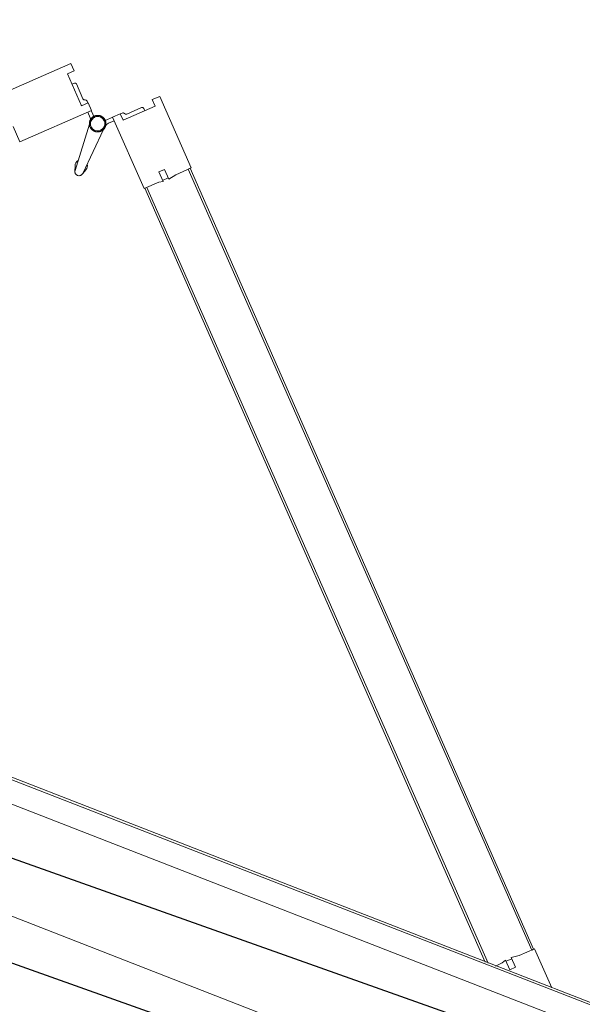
# Model space of a CAD drawing. Header units: millimetres. Extents: x 1512 to 2105, y 794 to 1149.
# Tile 231 of 256: x 1852.165 to 1852.712, y 885.172 to 886.129. Entities that reach past the tile are written whole.
import ezdxf

# ---------------------------------------------------------------- set-up
doc = ezdxf.new("R2010")
doc.units = ezdxf.units.MM
doc.layers.add('A-DOOR', color=31, linetype='Continuous', lineweight=9)
doc.layers.add('A-WALL', color=113, linetype='Continuous', lineweight=9)

# ---------------------------------------------------------------- blocks, each defined once
blk = doc.blocks.new('5-panel_Bi-fold_external_door_10806 - Type 1-V15-دوم')
at = {"layer": 'A-DOOR'}
for p, q in [((-1.62266, 0.74343), (-1.6764, 0.68969)), ((-1.61699, 0.73777), (-1.62266, 0.74343)), ((-1.62195, 0.73282), (-1.61699, 0.73777)), ((-1.53053, 0.74494), (-1.53619, 0.73928)), ((-1.53619, 0.73928), (-1.53124, 0.73433)), ((-1.47679, 0.6912), (-1.53053, 0.74494)), ((-1.59791, 0.70879), (-1.62195, 0.73282)), ((-1.53124, 0.73433), (-1.55527, 0.7103)), ((-1.54287, 0.72836), (-1.55398, 0.71725)), ((-1.53898, 0.72659), (-1.54075, 0.72836)), ((-1.53898, 0.72659), (-1.54075, 0.72836)), ((-1.53898, 0.72659), (-1.54075, 0.72836)), ((-1.61243, 0.72683), (-1.61419, 0.72507)), ((-1.61243, 0.72683), (-1.61419, 0.72507)), ((-1.61243, 0.72683), (-1.61419, 0.72507)), ((-1.5992, 0.71573), (-1.6103, 0.72683)), ((-1.59296, 0.71374), (-1.59791, 0.70879)), ((-1.59314, 0.71356), (-1.59456, 0.71499)), ((-1.5873, 0.70808), (-1.59296, 0.71374)), ((-1.56571, 0.70941), (-1.57126, 0.70386)), ((-1.56023, 0.71525), (-1.56589, 0.70959)), ((-1.56589, 0.70959), (-1.51215, 0.65585)), ((-1.55527, 0.7103), (-1.56023, 0.71525)), ((-1.55861, 0.71651), (-1.56005, 0.71507)), ((-1.64104, 0.65434), (-1.5873, 0.70808)), ((-1.59013, 0.70525), (-1.58585, 0.70096)), ((-1.58205, 0.70247), (-1.58748, 0.7079)), ((-1.57061, 0.70305), (-1.57081, 0.70331)), ((-1.57061, 0.70305), (-1.57081, 0.70331)), ((-1.57061, 0.70305), (-1.57081, 0.70331)), ((-1.57061, 0.70305), (-1.57081, 0.70331)), ((-1.57061, 0.70305), (-1.57081, 0.70331)), ((-1.57061, 0.70305), (-1.57081, 0.70331)), ((-1.57061, 0.70305), (-1.57081, 0.70331)), ((-1.57061, 0.70305), (-1.57081, 0.70331)), ((-1.57061, 0.70305), (-1.57081, 0.70331)), ((-1.56733, 0.70249), (-1.56306, 0.70676)), ((-1.58438, 0.69504), (-1.58108, 0.64801)), ((-1.57309, 0.64801), (-1.56979, 0.69504)), ((-1.48834, 0.67965), (-1.47679, 0.6912)), ((-1.47891, 0.68908), (-1.4775, 0.6905)), ((-1.4775, 0.6905), (-0.89117, 0.10416)), ((-1.50455, 0.67618), (-1.50031, 0.68043)), ((-1.50031, 0.68043), (-1.49295, 0.67307)), ((-1.49295, 0.67307), (-1.48834, 0.67965)), ((-1.47891, 0.68908), (-0.89258, 0.10275)), ((-1.49743, 0.66906), (-1.50455, 0.67618)), ((-1.49818, 0.66982), (-1.49394, 0.67406)), ((-1.65259, 0.66589), (-1.64104, 0.65434)), ((-1.51215, 0.65585), (-1.50099, 0.667)), ((-1.50099, 0.667), (-1.49743, 0.66906)), ((-1.58275, 0.6523), (-1.58086, 0.64696)), ((-1.58275, 0.6523), (-1.58108, 0.64801)), ((-1.58086, 0.64696), (-1.58275, 0.6523)), ((-1.57331, 0.64696), (-1.57142, 0.6523)), ((-1.57142, 0.6523), (-1.57331, 0.64696)), ((-1.57142, 0.6523), (-1.57309, 0.64801)), ((-1.51144, 0.65656), (-1.51003, 0.65797)), ((-1.51144, 0.65656), (-0.93035, 0.07546)), ((-1.51003, 0.65797), (-0.92752, 0.07546)), ((-1.58086, 0.64696), (-1.58096, 0.64743)), ((-1.57331, 0.64696), (-1.57321, 0.64743)), ((-0.89046, 0.10487), (-0.90201, 0.09332)), ((-0.89117, 0.10416), (-0.89258, 0.10275)), ((-0.86105, 0.07546), (-0.89046, 0.10487)), ((-0.90761, 0.08772), (-0.91185, 0.08348)), ((-0.90201, 0.09332), (-0.90859, 0.08871)), ((-0.90859, 0.08871), (-0.90124, 0.08136)), ((-0.91466, 0.08067), (-0.91987, 0.07546)), ((-0.9126, 0.08424), (-0.91466, 0.08067)), ((-0.90548, 0.07711), (-0.9126, 0.08424)), ((-0.90124, 0.08136), (-0.90548, 0.07711)), ((2.581, 0.0759), (-2.331, 0.0759)), ((2.581, 0.0737), (-2.331, 0.0737)), ((-2.331, 0.0516), (2.581, 0.0516)), ((-2.331, -0.05), (2.581, -0.05))]:
    blk.add_line(p, q, dxfattribs=at)
at = {"layer": 'A-DOOR', "flags": 128}
for points in [[(-1.57708, 0.70634), (-1.5774, 0.70634), (-1.57772, 0.70632), (-1.57804, 0.70629), (-1.57836, 0.70624), (-1.57867, 0.70618), (-1.57898, 0.70611), (-1.57929, 0.70603), (-1.5796, 0.70594), (-1.5799, 0.70583), (-1.5802, 0.70571), (-1.58049, 0.70558), (-1.58078, 0.70544), (-1.58106, 0.70529), (-1.58133, 0.70512), (-1.5816, 0.70495), (-1.58186, 0.70476), (-1.58211, 0.70456), (-1.58236, 0.70436), (-1.58259, 0.70414), (-1.58282, 0.70392), (-1.58304, 0.70368), (-1.58325, 0.70344), (-1.58345, 0.70319), (-1.58364, 0.70293), (-1.58381, 0.70266), (-1.58398, 0.70239), (-1.58414, 0.70211), (-1.58428, 0.70183), (-1.58442, 0.70154), (-1.58454, 0.70124), (-1.58465, 0.70094), (-1.58475, 0.70064), (-1.58483, 0.70033), (-1.58491, 0.70002), (-1.58497, 0.6997), (-1.58501, 0.69939), (-1.58505, 0.69907), (-1.58507, 0.69875), (-1.58508, 0.69843), (-1.58508, 0.69811), (-1.58506, 0.69779), (-1.58504, 0.69747), (-1.58499, 0.69715), (-1.58494, 0.69684), (-1.58487, 0.69652), (-1.58479, 0.69621), (-1.5847, 0.69591), (-1.5846, 0.69561), (-1.58448, 0.69531), (-1.58436, 0.69501), (-1.58422, 0.69473), (-1.58407, 0.69444), (-1.58391, 0.69417), (-1.58373, 0.6939), (-1.58355, 0.69363), (-1.58336, 0.69338), (-1.58315, 0.69313), (-1.58294, 0.69289), (-1.58272, 0.69266), (-1.58249, 0.69244), (-1.58225, 0.69223), (-1.582, 0.69203), (-1.58174, 0.69184), (-1.58148, 0.69166), (-1.58121, 0.69149), (-1.58093, 0.69133), (-1.58065, 0.69118), (-1.58036, 0.69104), (-1.58006, 0.69092), (-1.57976, 0.6908), (-1.57946, 0.6907), (-1.57915, 0.69061), (-1.57884, 0.69054), (-1.57853, 0.69047), (-1.57821, 0.69042), (-1.57789, 0.69038), (-1.57758, 0.69036), (-1.57726, 0.69034), (-1.57708, 0.69034)], [(-1.58454, 0.70124), (-1.58465, 0.70094), (-1.58475, 0.70064), (-1.58483, 0.70033), (-1.58491, 0.70002), (-1.58497, 0.6997), (-1.58501, 0.69939), (-1.58505, 0.69907), (-1.58507, 0.69875), (-1.58508, 0.69843), (-1.58508, 0.69811), (-1.58506, 0.69779), (-1.58504, 0.69747), (-1.58499, 0.69715), (-1.58494, 0.69684), (-1.58487, 0.69652), (-1.58479, 0.69621), (-1.5847, 0.69591), (-1.5846, 0.69561), (-1.58448, 0.69531)], [(-1.58454, 0.70124), (-1.58465, 0.70094), (-1.58475, 0.70064), (-1.58483, 0.70033), (-1.58491, 0.70002), (-1.58497, 0.6997), (-1.58501, 0.69939), (-1.58505, 0.69907), (-1.58507, 0.69875), (-1.58508, 0.69843), (-1.58508, 0.69811), (-1.58506, 0.69779), (-1.58504, 0.69747), (-1.58499, 0.69715), (-1.58494, 0.69684), (-1.58487, 0.69652), (-1.58479, 0.69621), (-1.5847, 0.69591), (-1.5846, 0.69561), (-1.58448, 0.69531)], [(-1.58454, 0.70124), (-1.58465, 0.70094), (-1.58475, 0.70064), (-1.58483, 0.70033), (-1.58491, 0.70002), (-1.58497, 0.6997), (-1.58501, 0.69939), (-1.58505, 0.69907), (-1.58507, 0.69875), (-1.58508, 0.69843), (-1.58508, 0.69811), (-1.58506, 0.69779), (-1.58504, 0.69747), (-1.58499, 0.69715), (-1.58494, 0.69684), (-1.58487, 0.69652), (-1.58479, 0.69621), (-1.5847, 0.69591), (-1.5846, 0.69561), (-1.58448, 0.69531)], [(-1.58454, 0.70124), (-1.58465, 0.70094), (-1.58475, 0.70064), (-1.58483, 0.70033), (-1.58491, 0.70002), (-1.58497, 0.6997), (-1.58501, 0.69939), (-1.58505, 0.69907), (-1.58507, 0.69875), (-1.58508, 0.69843), (-1.58508, 0.69811), (-1.58506, 0.69779), (-1.58504, 0.69747), (-1.58499, 0.69715), (-1.58494, 0.69684), (-1.58487, 0.69652), (-1.58479, 0.69621), (-1.5847, 0.69591), (-1.5846, 0.69561), (-1.58448, 0.69531)], [(-1.58454, 0.70124), (-1.58465, 0.70094), (-1.58475, 0.70064), (-1.58483, 0.70033), (-1.58491, 0.70002), (-1.58497, 0.6997), (-1.58501, 0.69939), (-1.58505, 0.69907), (-1.58507, 0.69875), (-1.58508, 0.69843), (-1.58508, 0.69811), (-1.58506, 0.69779), (-1.58504, 0.69747), (-1.58499, 0.69715), (-1.58494, 0.69684), (-1.58487, 0.69652), (-1.58479, 0.69621), (-1.5847, 0.69591), (-1.5846, 0.69561), (-1.58448, 0.69531)], [(-1.58454, 0.70124), (-1.58465, 0.70094), (-1.58475, 0.70064), (-1.58483, 0.70033), (-1.58491, 0.70002), (-1.58497, 0.6997), (-1.58501, 0.69939), (-1.58505, 0.69907), (-1.58507, 0.69875), (-1.58508, 0.69843), (-1.58508, 0.69811), (-1.58506, 0.69779), (-1.58504, 0.69747), (-1.58499, 0.69715), (-1.58494, 0.69684), (-1.58487, 0.69652), (-1.58479, 0.69621), (-1.5847, 0.69591), (-1.5846, 0.69561), (-1.58448, 0.69531), (-1.58436, 0.69501), (-1.58422, 0.69473), (-1.58407, 0.69444), (-1.58391, 0.69417), (-1.58373, 0.6939), (-1.58355, 0.69363), (-1.58336, 0.69338), (-1.58315, 0.69313), (-1.58294, 0.69289), (-1.58272, 0.69266), (-1.58249, 0.69244), (-1.58225, 0.69223), (-1.582, 0.69203), (-1.58174, 0.69184), (-1.58148, 0.69166), (-1.58121, 0.69149), (-1.58093, 0.69133), (-1.58065, 0.69118), (-1.58036, 0.69104)], [(-1.58454, 0.70124), (-1.58465, 0.70094), (-1.58475, 0.70064), (-1.58483, 0.70033), (-1.58491, 0.70002), (-1.58497, 0.6997), (-1.58501, 0.69939), (-1.58505, 0.69907), (-1.58507, 0.69875), (-1.58508, 0.69843), (-1.58508, 0.69811), (-1.58506, 0.69779), (-1.58504, 0.69747), (-1.58499, 0.69715), (-1.58494, 0.69684), (-1.58487, 0.69652), (-1.58479, 0.69621), (-1.5847, 0.69591), (-1.5846, 0.69561), (-1.58448, 0.69531), (-1.58436, 0.69501), (-1.58422, 0.69473), (-1.58407, 0.69444), (-1.58391, 0.69417), (-1.58373, 0.6939), (-1.58355, 0.69363), (-1.58336, 0.69338), (-1.58315, 0.69313), (-1.58294, 0.69289), (-1.58272, 0.69266), (-1.58249, 0.69244), (-1.58225, 0.69223), (-1.582, 0.69203), (-1.58174, 0.69184), (-1.58148, 0.69166), (-1.58121, 0.69149), (-1.58093, 0.69133), (-1.58065, 0.69118), (-1.58036, 0.69104)], [(-1.58454, 0.70124), (-1.58465, 0.70094), (-1.58475, 0.70064), (-1.58483, 0.70033), (-1.58491, 0.70002), (-1.58497, 0.6997), (-1.58501, 0.69939), (-1.58505, 0.69907), (-1.58507, 0.69875), (-1.58508, 0.69843), (-1.58508, 0.69811), (-1.58506, 0.69779), (-1.58504, 0.69747), (-1.58499, 0.69715), (-1.58494, 0.69684), (-1.58487, 0.69652), (-1.58479, 0.69621), (-1.5847, 0.69591), (-1.5846, 0.69561), (-1.58448, 0.69531), (-1.58436, 0.69501), (-1.58422, 0.69473), (-1.58407, 0.69444), (-1.58391, 0.69417), (-1.58373, 0.6939), (-1.58355, 0.69363), (-1.58336, 0.69338), (-1.58315, 0.69313), (-1.58294, 0.69289), (-1.58272, 0.69266), (-1.58249, 0.69244), (-1.58225, 0.69223), (-1.582, 0.69203), (-1.58174, 0.69184), (-1.58148, 0.69166), (-1.58121, 0.69149), (-1.58093, 0.69133), (-1.58065, 0.69118), (-1.58036, 0.69104)], [(-1.58454, 0.70124), (-1.58465, 0.70094), (-1.58475, 0.70064), (-1.58483, 0.70033), (-1.58491, 0.70002), (-1.58497, 0.6997), (-1.58501, 0.69939), (-1.58505, 0.69907), (-1.58507, 0.69875), (-1.58508, 0.69843), (-1.58508, 0.69811), (-1.58506, 0.69779), (-1.58504, 0.69747), (-1.58499, 0.69715), (-1.58494, 0.69684), (-1.58487, 0.69652), (-1.58479, 0.69621), (-1.5847, 0.69591), (-1.5846, 0.69561), (-1.58448, 0.69531), (-1.58436, 0.69501), (-1.58422, 0.69473), (-1.58407, 0.69444), (-1.58391, 0.69417), (-1.58373, 0.6939), (-1.58355, 0.69363), (-1.58336, 0.69338), (-1.58315, 0.69313), (-1.58294, 0.69289), (-1.58272, 0.69266), (-1.58249, 0.69244), (-1.58225, 0.69223), (-1.582, 0.69203), (-1.58174, 0.69184), (-1.58148, 0.69166), (-1.58121, 0.69149), (-1.58093, 0.69133), (-1.58065, 0.69118), (-1.58036, 0.69104)], [(-1.58454, 0.70124), (-1.58465, 0.70094), (-1.58475, 0.70064), (-1.58483, 0.70033), (-1.58491, 0.70002), (-1.58497, 0.6997), (-1.58501, 0.69939), (-1.58505, 0.69907), (-1.58507, 0.69875), (-1.58508, 0.69843), (-1.58508, 0.69811), (-1.58506, 0.69779), (-1.58504, 0.69747), (-1.58499, 0.69715), (-1.58494, 0.69684), (-1.58487, 0.69652), (-1.58479, 0.69621), (-1.5847, 0.69591), (-1.5846, 0.69561), (-1.58448, 0.69531)], [(-1.58454, 0.70124), (-1.58465, 0.70094), (-1.58475, 0.70064), (-1.58483, 0.70033), (-1.58491, 0.70002), (-1.58497, 0.6997), (-1.58501, 0.69939), (-1.58505, 0.69907), (-1.58507, 0.69875), (-1.58508, 0.69843), (-1.58508, 0.69811), (-1.58506, 0.69779), (-1.58504, 0.69747), (-1.58499, 0.69715), (-1.58494, 0.69684), (-1.58487, 0.69652), (-1.58479, 0.69621), (-1.5847, 0.69591), (-1.5846, 0.69561), (-1.58448, 0.69531)], [(-1.58454, 0.70124), (-1.58465, 0.70094), (-1.58475, 0.70064), (-1.58483, 0.70033), (-1.58491, 0.70002), (-1.58497, 0.6997), (-1.58501, 0.69939), (-1.58505, 0.69907), (-1.58507, 0.69875), (-1.58508, 0.69843), (-1.58508, 0.69811), (-1.58506, 0.69779), (-1.58504, 0.69747), (-1.58499, 0.69715), (-1.58494, 0.69684), (-1.58487, 0.69652), (-1.58479, 0.69621), (-1.5847, 0.69591), (-1.5846, 0.69561), (-1.58448, 0.69531)], [(-1.58454, 0.70124), (-1.58465, 0.70094), (-1.58475, 0.70064), (-1.58483, 0.70033), (-1.58491, 0.70002), (-1.58497, 0.6997), (-1.58501, 0.69939), (-1.58505, 0.69907), (-1.58507, 0.69875), (-1.58508, 0.69843), (-1.58508, 0.69811), (-1.58506, 0.69779), (-1.58504, 0.69747), (-1.58499, 0.69715), (-1.58494, 0.69684), (-1.58487, 0.69652), (-1.58479, 0.69621), (-1.5847, 0.69591), (-1.5846, 0.69561), (-1.58448, 0.69531)], [(-1.5774, 0.70634), (-1.57772, 0.70632), (-1.57804, 0.70629), (-1.57836, 0.70624), (-1.57867, 0.70618), (-1.57898, 0.70611), (-1.57929, 0.70603), (-1.5796, 0.70594), (-1.5799, 0.70583), (-1.5802, 0.70571), (-1.58049, 0.70558), (-1.58078, 0.70544), (-1.58106, 0.70529), (-1.58133, 0.70512), (-1.5816, 0.70495), (-1.58186, 0.70476), (-1.58211, 0.70456), (-1.58236, 0.70436), (-1.58259, 0.70414), (-1.58282, 0.70392), (-1.58304, 0.70368)], [(-1.5774, 0.70634), (-1.57772, 0.70632), (-1.57804, 0.70629), (-1.57836, 0.70624), (-1.57867, 0.70618), (-1.57898, 0.70611), (-1.57929, 0.70603), (-1.5796, 0.70594), (-1.5799, 0.70583), (-1.5802, 0.70571), (-1.58049, 0.70558), (-1.58078, 0.70544), (-1.58106, 0.70529), (-1.58133, 0.70512), (-1.5816, 0.70495), (-1.58186, 0.70476), (-1.58211, 0.70456), (-1.58236, 0.70436), (-1.58259, 0.70414), (-1.58282, 0.70392), (-1.58304, 0.70368)], [(-1.5774, 0.70634), (-1.57772, 0.70632), (-1.57804, 0.70629), (-1.57836, 0.70624), (-1.57867, 0.70618), (-1.57898, 0.70611), (-1.57929, 0.70603), (-1.5796, 0.70594), (-1.5799, 0.70583), (-1.5802, 0.70571), (-1.58049, 0.70558), (-1.58078, 0.70544), (-1.58106, 0.70529), (-1.58133, 0.70512), (-1.5816, 0.70495), (-1.58186, 0.70476), (-1.58211, 0.70456), (-1.58236, 0.70436), (-1.58259, 0.70414), (-1.58282, 0.70392), (-1.58304, 0.70368)], [(-1.5774, 0.70634), (-1.57772, 0.70632), (-1.57804, 0.70629), (-1.57836, 0.70624), (-1.57867, 0.70618), (-1.57898, 0.70611), (-1.57929, 0.70603), (-1.5796, 0.70594), (-1.5799, 0.70583), (-1.5802, 0.70571), (-1.58049, 0.70558), (-1.58078, 0.70544), (-1.58106, 0.70529), (-1.58133, 0.70512), (-1.5816, 0.70495), (-1.58186, 0.70476), (-1.58211, 0.70456), (-1.58236, 0.70436), (-1.58259, 0.70414), (-1.58282, 0.70392), (-1.58304, 0.70368)], [(-1.5774, 0.70634), (-1.57772, 0.70632), (-1.57804, 0.70629), (-1.57836, 0.70624), (-1.57867, 0.70618), (-1.57898, 0.70611), (-1.57929, 0.70603), (-1.5796, 0.70594), (-1.5799, 0.70583), (-1.5802, 0.70571), (-1.58049, 0.70558), (-1.58078, 0.70544), (-1.58106, 0.70529), (-1.58133, 0.70512), (-1.5816, 0.70495), (-1.58186, 0.70476), (-1.58211, 0.70456), (-1.58236, 0.70436), (-1.58259, 0.70414), (-1.58282, 0.70392), (-1.58304, 0.70368)], [(-1.57708, 0.70634), (-1.5774, 0.70634), (-1.57772, 0.70632), (-1.57804, 0.70629), (-1.57836, 0.70624), (-1.57867, 0.70618), (-1.57898, 0.70611), (-1.57929, 0.70603), (-1.5796, 0.70594), (-1.5799, 0.70583), (-1.5802, 0.70571), (-1.58049, 0.70558), (-1.58078, 0.70544), (-1.58106, 0.70529), (-1.58133, 0.70512), (-1.5816, 0.70495), (-1.58186, 0.70476), (-1.58211, 0.70456), (-1.58236, 0.70436), (-1.58259, 0.70414), (-1.58282, 0.70392), (-1.58304, 0.70368)], [(-1.57708, 0.70634), (-1.5774, 0.70634), (-1.57772, 0.70632), (-1.57804, 0.70629), (-1.57836, 0.70624), (-1.57867, 0.70618), (-1.57898, 0.70611), (-1.57929, 0.70603), (-1.5796, 0.70594), (-1.5799, 0.70583), (-1.5802, 0.70571), (-1.58049, 0.70558), (-1.58078, 0.70544), (-1.58106, 0.70529), (-1.58133, 0.70512), (-1.5816, 0.70495), (-1.58186, 0.70476), (-1.58211, 0.70456), (-1.58236, 0.70436), (-1.58259, 0.70414), (-1.58282, 0.70392), (-1.58304, 0.70368)], [(-1.57708, 0.70634), (-1.5774, 0.70634), (-1.57772, 0.70632), (-1.57804, 0.70629), (-1.57836, 0.70624), (-1.57867, 0.70618), (-1.57898, 0.70611), (-1.57929, 0.70603), (-1.5796, 0.70594), (-1.5799, 0.70583), (-1.5802, 0.70571), (-1.58049, 0.70558), (-1.58078, 0.70544), (-1.58106, 0.70529), (-1.58133, 0.70512), (-1.5816, 0.70495), (-1.58186, 0.70476), (-1.58211, 0.70456), (-1.58236, 0.70436), (-1.58259, 0.70414), (-1.58282, 0.70392), (-1.58304, 0.70368)], [(-1.57708, 0.70634), (-1.5774, 0.70634), (-1.57772, 0.70632), (-1.57804, 0.70629), (-1.57836, 0.70624), (-1.57867, 0.70618), (-1.57898, 0.70611), (-1.57929, 0.70603), (-1.5796, 0.70594), (-1.5799, 0.70583), (-1.5802, 0.70571), (-1.58049, 0.70558), (-1.58078, 0.70544), (-1.58106, 0.70529), (-1.58133, 0.70512), (-1.5816, 0.70495), (-1.58186, 0.70476), (-1.58211, 0.70456), (-1.58236, 0.70436), (-1.58259, 0.70414), (-1.58282, 0.70392), (-1.58304, 0.70368)], [(-1.5774, 0.70634), (-1.57772, 0.70632), (-1.57804, 0.70629), (-1.57836, 0.70624), (-1.57867, 0.70618), (-1.57898, 0.70611), (-1.57929, 0.70603), (-1.5796, 0.70594), (-1.5799, 0.70583), (-1.5802, 0.70571), (-1.58049, 0.70558), (-1.58078, 0.70544), (-1.58106, 0.70529), (-1.58133, 0.70512), (-1.5816, 0.70495), (-1.58186, 0.70476), (-1.58211, 0.70456), (-1.58236, 0.70436), (-1.58259, 0.70414), (-1.58282, 0.70392), (-1.58304, 0.70368)], [(-1.5774, 0.70634), (-1.57772, 0.70632), (-1.57804, 0.70629), (-1.57836, 0.70624), (-1.57867, 0.70618), (-1.57898, 0.70611), (-1.57929, 0.70603), (-1.5796, 0.70594), (-1.5799, 0.70583), (-1.5802, 0.70571), (-1.58049, 0.70558), (-1.58078, 0.70544), (-1.58106, 0.70529), (-1.58133, 0.70512), (-1.5816, 0.70495), (-1.58186, 0.70476), (-1.58211, 0.70456), (-1.58236, 0.70436), (-1.58259, 0.70414), (-1.58282, 0.70392), (-1.58304, 0.70368)], [(-1.5774, 0.70634), (-1.57772, 0.70632), (-1.57804, 0.70629), (-1.57836, 0.70624), (-1.57867, 0.70618), (-1.57898, 0.70611), (-1.57929, 0.70603), (-1.5796, 0.70594), (-1.5799, 0.70583), (-1.5802, 0.70571), (-1.58049, 0.70558), (-1.58078, 0.70544), (-1.58106, 0.70529), (-1.58133, 0.70512), (-1.5816, 0.70495), (-1.58186, 0.70476), (-1.58211, 0.70456), (-1.58236, 0.70436), (-1.58259, 0.70414), (-1.58282, 0.70392), (-1.58304, 0.70368)], [(-1.5774, 0.70634), (-1.57772, 0.70632), (-1.57804, 0.70629), (-1.57836, 0.70624), (-1.57867, 0.70618), (-1.57898, 0.70611), (-1.57929, 0.70603), (-1.5796, 0.70594), (-1.5799, 0.70583), (-1.5802, 0.70571), (-1.58049, 0.70558), (-1.58078, 0.70544), (-1.58106, 0.70529), (-1.58133, 0.70512), (-1.5816, 0.70495), (-1.58186, 0.70476), (-1.58211, 0.70456), (-1.58236, 0.70436), (-1.58259, 0.70414), (-1.58282, 0.70392), (-1.58304, 0.70368)], [(-1.57122, 0.70379), (-1.57145, 0.70402), (-1.57168, 0.70424), (-1.57192, 0.70445), (-1.57217, 0.70465), (-1.57242, 0.70485), (-1.57269, 0.70503), (-1.57296, 0.7052), (-1.57324, 0.70536), (-1.57352, 0.70551), (-1.57381, 0.70564), (-1.5741, 0.70577), (-1.5744, 0.70588), (-1.57471, 0.70598), (-1.57501, 0.70607), (-1.57532, 0.70615), (-1.57564, 0.70621), (-1.57595, 0.70626), (-1.57627, 0.7063), (-1.57659, 0.70633), (-1.57691, 0.70634), (-1.57708, 0.70634)], [(-1.57708, 0.69034), (-1.57676, 0.69035), (-1.57644, 0.69037), (-1.57613, 0.6904), (-1.57581, 0.69044), (-1.57549, 0.6905), (-1.57518, 0.69057), (-1.57487, 0.69065), (-1.57457, 0.69075), (-1.57426, 0.69086), (-1.57397, 0.69097), (-1.57368, 0.6911), (-1.57339, 0.69125), (-1.57311, 0.6914), (-1.57283, 0.69156), (-1.57257, 0.69174), (-1.57231, 0.69193), (-1.57205, 0.69212), (-1.57181, 0.69233), (-1.57157, 0.69254), (-1.57134, 0.69277), (-1.57113, 0.693), (-1.57092, 0.69325), (-1.57072, 0.6935), (-1.57053, 0.69375), (-1.57035, 0.69402), (-1.57018, 0.69429), (-1.57003, 0.69457), (-1.56988, 0.69486), (-1.56975, 0.69515), (-1.56963, 0.69544), (-1.56952, 0.69574), (-1.56942, 0.69605), (-1.56933, 0.69636), (-1.56926, 0.69667), (-1.5692, 0.69698), (-1.56915, 0.6973), (-1.56912, 0.69762), (-1.56909, 0.69794), (-1.56908, 0.69826), (-1.56909, 0.69858), (-1.5691, 0.6989), (-1.56913, 0.69921), (-1.56917, 0.69953), (-1.56923, 0.69985), (-1.56929, 0.70016), (-1.56937, 0.70047), (-1.56946, 0.70078), (-1.56957, 0.70108), (-1.56968, 0.70138), (-1.56981, 0.70167), (-1.56995, 0.70196), (-1.5701, 0.70224), (-1.57026, 0.70252), (-1.57043, 0.70279), (-1.57061, 0.70305), (-1.57081, 0.70331), (-1.57101, 0.70355), (-1.57122, 0.70379), (-1.57145, 0.70402), (-1.57168, 0.70424), (-1.57192, 0.70445), (-1.57217, 0.70465), (-1.57242, 0.70485), (-1.57269, 0.70503), (-1.57296, 0.7052), (-1.57324, 0.70536), (-1.57352, 0.70551), (-1.57381, 0.70564), (-1.5741, 0.70577), (-1.5744, 0.70588), (-1.57471, 0.70598), (-1.57501, 0.70607), (-1.57532, 0.70615), (-1.57564, 0.70621), (-1.57595, 0.70626), (-1.57627, 0.7063), (-1.57659, 0.70633), (-1.57691, 0.70634), (-1.57708, 0.70634)], [(-1.57122, 0.70379), (-1.57145, 0.70402), (-1.57168, 0.70424), (-1.57192, 0.70445), (-1.57217, 0.70465), (-1.57242, 0.70485), (-1.57269, 0.70503), (-1.57296, 0.7052), (-1.57324, 0.70536), (-1.57352, 0.70551), (-1.57381, 0.70564), (-1.5741, 0.70577), (-1.5744, 0.70588), (-1.57471, 0.70598), (-1.57501, 0.70607), (-1.57532, 0.70615), (-1.57564, 0.70621), (-1.57595, 0.70626), (-1.57627, 0.7063), (-1.57659, 0.70633), (-1.57691, 0.70634), (-1.57708, 0.70634)], [(-1.57122, 0.70379), (-1.57145, 0.70402), (-1.57168, 0.70424), (-1.57192, 0.70445), (-1.57217, 0.70465), (-1.57242, 0.70485), (-1.57269, 0.70503), (-1.57296, 0.7052), (-1.57324, 0.70536), (-1.57352, 0.70551), (-1.57381, 0.70564), (-1.5741, 0.70577), (-1.5744, 0.70588), (-1.57471, 0.70598), (-1.57501, 0.70607), (-1.57532, 0.70615), (-1.57564, 0.70621), (-1.57595, 0.70626), (-1.57627, 0.7063), (-1.57659, 0.70633), (-1.57691, 0.70634), (-1.57708, 0.70634)], [(-1.57122, 0.70379), (-1.57145, 0.70402), (-1.57168, 0.70424), (-1.57192, 0.70445), (-1.57217, 0.70465), (-1.57242, 0.70485), (-1.57269, 0.70503), (-1.57296, 0.7052), (-1.57324, 0.70536), (-1.57352, 0.70551), (-1.57381, 0.70564), (-1.5741, 0.70577), (-1.5744, 0.70588), (-1.57471, 0.70598), (-1.57501, 0.70607), (-1.57532, 0.70615), (-1.57564, 0.70621), (-1.57595, 0.70626), (-1.57627, 0.7063), (-1.57659, 0.70633), (-1.57691, 0.70634), (-1.57708, 0.70634)], [(-1.57708, 0.69034), (-1.57676, 0.69035), (-1.57644, 0.69037), (-1.57613, 0.6904), (-1.57581, 0.69044), (-1.57549, 0.6905), (-1.57518, 0.69057), (-1.57487, 0.69065), (-1.57457, 0.69075), (-1.57426, 0.69086), (-1.57397, 0.69097), (-1.57368, 0.6911), (-1.57339, 0.69125), (-1.57311, 0.6914), (-1.57283, 0.69156), (-1.57257, 0.69174), (-1.57231, 0.69193), (-1.57205, 0.69212), (-1.57181, 0.69233), (-1.57157, 0.69254), (-1.57134, 0.69277), (-1.57113, 0.693), (-1.57092, 0.69325), (-1.57072, 0.6935), (-1.57053, 0.69375), (-1.57035, 0.69402), (-1.57018, 0.69429), (-1.57003, 0.69457), (-1.56988, 0.69486), (-1.56975, 0.69515), (-1.56963, 0.69544), (-1.56952, 0.69574), (-1.56942, 0.69605), (-1.56933, 0.69636), (-1.56926, 0.69667), (-1.5692, 0.69698), (-1.56915, 0.6973), (-1.56912, 0.69762), (-1.56909, 0.69794), (-1.56908, 0.69826), (-1.56909, 0.69858), (-1.5691, 0.6989), (-1.56913, 0.69921), (-1.56917, 0.69953), (-1.56923, 0.69985), (-1.56929, 0.70016), (-1.56937, 0.70047), (-1.56946, 0.70078), (-1.56957, 0.70108), (-1.56968, 0.70138), (-1.56981, 0.70167), (-1.56995, 0.70196), (-1.5701, 0.70224), (-1.57026, 0.70252), (-1.57043, 0.70279), (-1.57061, 0.70305), (-1.57081, 0.70331)], [(-1.57708, 0.69034), (-1.57676, 0.69035), (-1.57644, 0.69037), (-1.57613, 0.6904), (-1.57581, 0.69044), (-1.57549, 0.6905), (-1.57518, 0.69057), (-1.57487, 0.69065), (-1.57457, 0.69075), (-1.57426, 0.69086), (-1.57397, 0.69097), (-1.57368, 0.6911), (-1.57339, 0.69125), (-1.57311, 0.6914), (-1.57283, 0.69156), (-1.57257, 0.69174), (-1.57231, 0.69193), (-1.57205, 0.69212), (-1.57181, 0.69233), (-1.57157, 0.69254), (-1.57134, 0.69277), (-1.57113, 0.693), (-1.57092, 0.69325), (-1.57072, 0.6935), (-1.57053, 0.69375), (-1.57035, 0.69402), (-1.57018, 0.69429), (-1.57003, 0.69457), (-1.56988, 0.69486), (-1.56975, 0.69515), (-1.56963, 0.69544), (-1.56952, 0.69574), (-1.56942, 0.69605), (-1.56933, 0.69636), (-1.56926, 0.69667), (-1.5692, 0.69698), (-1.56915, 0.6973), (-1.56912, 0.69762), (-1.56909, 0.69794), (-1.56908, 0.69826), (-1.56909, 0.69858), (-1.5691, 0.6989), (-1.56913, 0.69921), (-1.56917, 0.69953), (-1.56923, 0.69985), (-1.56929, 0.70016), (-1.56937, 0.70047), (-1.56946, 0.70078), (-1.56957, 0.70108), (-1.56968, 0.70138), (-1.56981, 0.70167), (-1.56995, 0.70196), (-1.5701, 0.70224), (-1.57026, 0.70252), (-1.57043, 0.70279), (-1.57061, 0.70305), (-1.57081, 0.70331)], [(-1.57708, 0.69034), (-1.57676, 0.69035), (-1.57644, 0.69037), (-1.57613, 0.6904), (-1.57581, 0.69044), (-1.57549, 0.6905), (-1.57518, 0.69057), (-1.57487, 0.69065), (-1.57457, 0.69075), (-1.57426, 0.69086), (-1.57397, 0.69097), (-1.57368, 0.6911), (-1.57339, 0.69125), (-1.57311, 0.6914), (-1.57283, 0.69156), (-1.57257, 0.69174), (-1.57231, 0.69193), (-1.57205, 0.69212), (-1.57181, 0.69233), (-1.57157, 0.69254), (-1.57134, 0.69277), (-1.57113, 0.693), (-1.57092, 0.69325), (-1.57072, 0.6935), (-1.57053, 0.69375), (-1.57035, 0.69402), (-1.57018, 0.69429), (-1.57003, 0.69457), (-1.56988, 0.69486), (-1.56975, 0.69515), (-1.56963, 0.69544), (-1.56952, 0.69574), (-1.56942, 0.69605), (-1.56933, 0.69636), (-1.56926, 0.69667), (-1.5692, 0.69698), (-1.56915, 0.6973), (-1.56912, 0.69762), (-1.56909, 0.69794), (-1.56908, 0.69826), (-1.56909, 0.69858), (-1.5691, 0.6989), (-1.56913, 0.69921), (-1.56917, 0.69953), (-1.56923, 0.69985), (-1.56929, 0.70016), (-1.56937, 0.70047), (-1.56946, 0.70078), (-1.56957, 0.70108), (-1.56968, 0.70138), (-1.56981, 0.70167), (-1.56995, 0.70196), (-1.5701, 0.70224), (-1.57026, 0.70252), (-1.57043, 0.70279), (-1.57061, 0.70305), (-1.57081, 0.70331)], [(-1.57708, 0.69034), (-1.57676, 0.69035), (-1.57644, 0.69037), (-1.57613, 0.6904), (-1.57581, 0.69044), (-1.57549, 0.6905), (-1.57518, 0.69057), (-1.57487, 0.69065), (-1.57457, 0.69075), (-1.57426, 0.69086), (-1.57397, 0.69097), (-1.57368, 0.6911), (-1.57339, 0.69125), (-1.57311, 0.6914), (-1.57283, 0.69156), (-1.57257, 0.69174), (-1.57231, 0.69193), (-1.57205, 0.69212), (-1.57181, 0.69233), (-1.57157, 0.69254), (-1.57134, 0.69277), (-1.57113, 0.693), (-1.57092, 0.69325), (-1.57072, 0.6935), (-1.57053, 0.69375), (-1.57035, 0.69402), (-1.57018, 0.69429), (-1.57003, 0.69457), (-1.56988, 0.69486), (-1.56975, 0.69515), (-1.56963, 0.69544), (-1.56952, 0.69574), (-1.56942, 0.69605), (-1.56933, 0.69636), (-1.56926, 0.69667), (-1.5692, 0.69698), (-1.56915, 0.6973), (-1.56912, 0.69762), (-1.56909, 0.69794), (-1.56908, 0.69826), (-1.56909, 0.69858), (-1.5691, 0.6989), (-1.56913, 0.69921), (-1.56917, 0.69953), (-1.56923, 0.69985), (-1.56929, 0.70016), (-1.56937, 0.70047), (-1.56946, 0.70078), (-1.56957, 0.70108), (-1.56968, 0.70138), (-1.56981, 0.70167), (-1.56995, 0.70196), (-1.5701, 0.70224), (-1.57026, 0.70252), (-1.57043, 0.70279), (-1.57061, 0.70305), (-1.57081, 0.70331)], [(-1.5741, 0.70577), (-1.5744, 0.70588), (-1.57471, 0.70598), (-1.57501, 0.70607), (-1.57532, 0.70615), (-1.57564, 0.70621), (-1.57595, 0.70626), (-1.57627, 0.7063), (-1.57659, 0.70633)], [(-1.5741, 0.70577), (-1.5744, 0.70588), (-1.57471, 0.70598), (-1.57501, 0.70607), (-1.57532, 0.70615), (-1.57564, 0.70621), (-1.57595, 0.70626), (-1.57627, 0.7063), (-1.57659, 0.70633)], [(-1.5741, 0.70577), (-1.5744, 0.70588), (-1.57471, 0.70598), (-1.57501, 0.70607), (-1.57532, 0.70615), (-1.57564, 0.70621), (-1.57595, 0.70626), (-1.57627, 0.7063), (-1.57659, 0.70633)], [(-1.5741, 0.70577), (-1.5744, 0.70588), (-1.57471, 0.70598), (-1.57501, 0.70607), (-1.57532, 0.70615), (-1.57564, 0.70621), (-1.57595, 0.70626), (-1.57627, 0.7063), (-1.57659, 0.70633)], [(-1.5741, 0.70577), (-1.5744, 0.70588), (-1.57471, 0.70598), (-1.57501, 0.70607), (-1.57532, 0.70615), (-1.57564, 0.70621), (-1.57595, 0.70626), (-1.57627, 0.7063), (-1.57659, 0.70633)], [(-1.5741, 0.70577), (-1.5744, 0.70588), (-1.57471, 0.70598), (-1.57501, 0.70607), (-1.57532, 0.70615), (-1.57564, 0.70621), (-1.57595, 0.70626), (-1.57627, 0.7063), (-1.57659, 0.70633)], [(-1.5741, 0.70577), (-1.5744, 0.70588), (-1.57471, 0.70598), (-1.57501, 0.70607), (-1.57532, 0.70615), (-1.57564, 0.70621), (-1.57595, 0.70626), (-1.57627, 0.7063), (-1.57659, 0.70633)], [(-1.5741, 0.70577), (-1.5744, 0.70588), (-1.57471, 0.70598), (-1.57501, 0.70607), (-1.57532, 0.70615), (-1.57564, 0.70621), (-1.57595, 0.70626), (-1.57627, 0.7063), (-1.57659, 0.70633)], [(-1.5741, 0.70577), (-1.5744, 0.70588), (-1.57471, 0.70598), (-1.57501, 0.70607), (-1.57532, 0.70615), (-1.57564, 0.70621), (-1.57595, 0.70626), (-1.57627, 0.7063), (-1.57659, 0.70633)], [(-1.57122, 0.70379), (-1.57145, 0.70402), (-1.57168, 0.70424), (-1.57192, 0.70445), (-1.57217, 0.70465), (-1.57242, 0.70485), (-1.57269, 0.70503), (-1.57296, 0.7052), (-1.57324, 0.70536), (-1.57352, 0.70551), (-1.57381, 0.70564)], [(-1.57122, 0.70379), (-1.57145, 0.70402), (-1.57168, 0.70424), (-1.57192, 0.70445), (-1.57217, 0.70465), (-1.57242, 0.70485), (-1.57269, 0.70503), (-1.57296, 0.7052), (-1.57324, 0.70536), (-1.57352, 0.70551), (-1.57381, 0.70564)], [(-1.57122, 0.70379), (-1.57145, 0.70402), (-1.57168, 0.70424), (-1.57192, 0.70445), (-1.57217, 0.70465), (-1.57242, 0.70485), (-1.57269, 0.70503), (-1.57296, 0.7052), (-1.57324, 0.70536), (-1.57352, 0.70551), (-1.57381, 0.70564)], [(-1.57122, 0.70379), (-1.57145, 0.70402), (-1.57168, 0.70424), (-1.57192, 0.70445), (-1.57217, 0.70465), (-1.57242, 0.70485), (-1.57269, 0.70503), (-1.57296, 0.7052), (-1.57324, 0.70536), (-1.57352, 0.70551), (-1.57381, 0.70564)], [(-1.57122, 0.70379), (-1.57145, 0.70402), (-1.57168, 0.70424), (-1.57192, 0.70445), (-1.57217, 0.70465), (-1.57242, 0.70485), (-1.57269, 0.70503), (-1.57296, 0.7052), (-1.57324, 0.70536), (-1.57352, 0.70551), (-1.57381, 0.70564)], [(-1.57122, 0.70379), (-1.57145, 0.70402), (-1.57168, 0.70424), (-1.57192, 0.70445), (-1.57217, 0.70465), (-1.57242, 0.70485), (-1.57269, 0.70503), (-1.57296, 0.7052), (-1.57324, 0.70536), (-1.57352, 0.70551), (-1.57381, 0.70564)], [(-1.57122, 0.70379), (-1.57145, 0.70402), (-1.57168, 0.70424), (-1.57192, 0.70445), (-1.57217, 0.70465), (-1.57242, 0.70485), (-1.57269, 0.70503), (-1.57296, 0.7052), (-1.57324, 0.70536), (-1.57352, 0.70551), (-1.57381, 0.70564)], [(-1.57122, 0.70379), (-1.57145, 0.70402), (-1.57168, 0.70424), (-1.57192, 0.70445), (-1.57217, 0.70465), (-1.57242, 0.70485), (-1.57269, 0.70503), (-1.57296, 0.7052), (-1.57324, 0.70536), (-1.57352, 0.70551), (-1.57381, 0.70564)], [(-1.57122, 0.70379), (-1.57145, 0.70402), (-1.57168, 0.70424), (-1.57192, 0.70445), (-1.57217, 0.70465), (-1.57242, 0.70485), (-1.57269, 0.70503), (-1.57296, 0.7052), (-1.57324, 0.70536), (-1.57352, 0.70551), (-1.57381, 0.70564)], [(-1.56963, 0.69544), (-1.56952, 0.69574), (-1.56942, 0.69605), (-1.56933, 0.69636), (-1.56926, 0.69667), (-1.5692, 0.69698), (-1.56915, 0.6973), (-1.56912, 0.69762), (-1.56909, 0.69794), (-1.56908, 0.69826), (-1.56909, 0.69858), (-1.5691, 0.6989), (-1.56913, 0.69921), (-1.56917, 0.69953), (-1.56923, 0.69985), (-1.56929, 0.70016), (-1.56937, 0.70047), (-1.56946, 0.70078), (-1.56957, 0.70108), (-1.56968, 0.70138), (-1.56981, 0.70167), (-1.56995, 0.70196), (-1.5701, 0.70224), (-1.57026, 0.70252)], [(-1.56963, 0.69544), (-1.56952, 0.69574), (-1.56942, 0.69605), (-1.56933, 0.69636), (-1.56926, 0.69667), (-1.5692, 0.69698), (-1.56915, 0.6973), (-1.56912, 0.69762), (-1.56909, 0.69794), (-1.56908, 0.69826), (-1.56909, 0.69858), (-1.5691, 0.6989), (-1.56913, 0.69921), (-1.56917, 0.69953), (-1.56923, 0.69985), (-1.56929, 0.70016), (-1.56937, 0.70047), (-1.56946, 0.70078), (-1.56957, 0.70108), (-1.56968, 0.70138), (-1.56981, 0.70167), (-1.56995, 0.70196)], [(-1.56963, 0.69544), (-1.56952, 0.69574), (-1.56942, 0.69605), (-1.56933, 0.69636), (-1.56926, 0.69667), (-1.5692, 0.69698), (-1.56915, 0.6973), (-1.56912, 0.69762), (-1.56909, 0.69794), (-1.56908, 0.69826), (-1.56909, 0.69858), (-1.5691, 0.6989), (-1.56913, 0.69921), (-1.56917, 0.69953), (-1.56923, 0.69985), (-1.56929, 0.70016), (-1.56937, 0.70047), (-1.56946, 0.70078), (-1.56957, 0.70108), (-1.56968, 0.70138), (-1.56981, 0.70167), (-1.56995, 0.70196)], [(-1.56963, 0.69544), (-1.56952, 0.69574), (-1.56942, 0.69605), (-1.56933, 0.69636), (-1.56926, 0.69667), (-1.5692, 0.69698), (-1.56915, 0.6973), (-1.56912, 0.69762), (-1.56909, 0.69794), (-1.56908, 0.69826), (-1.56909, 0.69858), (-1.5691, 0.6989), (-1.56913, 0.69921), (-1.56917, 0.69953), (-1.56923, 0.69985), (-1.56929, 0.70016), (-1.56937, 0.70047), (-1.56946, 0.70078), (-1.56957, 0.70108), (-1.56968, 0.70138), (-1.56981, 0.70167), (-1.56995, 0.70196)], [(-1.56963, 0.69544), (-1.56952, 0.69574), (-1.56942, 0.69605), (-1.56933, 0.69636), (-1.56926, 0.69667), (-1.5692, 0.69698), (-1.56915, 0.6973), (-1.56912, 0.69762), (-1.56909, 0.69794), (-1.56908, 0.69826), (-1.56909, 0.69858), (-1.5691, 0.6989), (-1.56913, 0.69921), (-1.56917, 0.69953), (-1.56923, 0.69985), (-1.56929, 0.70016), (-1.56937, 0.70047), (-1.56946, 0.70078), (-1.56957, 0.70108), (-1.56968, 0.70138), (-1.56981, 0.70167), (-1.56995, 0.70196)], [(-1.56963, 0.69544), (-1.56952, 0.69574), (-1.56942, 0.69605), (-1.56933, 0.69636), (-1.56926, 0.69667), (-1.5692, 0.69698), (-1.56915, 0.6973), (-1.56912, 0.69762), (-1.56909, 0.69794), (-1.56908, 0.69826), (-1.56909, 0.69858), (-1.5691, 0.6989), (-1.56913, 0.69921), (-1.56917, 0.69953), (-1.56923, 0.69985), (-1.56929, 0.70016), (-1.56937, 0.70047), (-1.56946, 0.70078), (-1.56957, 0.70108), (-1.56968, 0.70138), (-1.56981, 0.70167), (-1.56995, 0.70196)], [(-1.56963, 0.69544), (-1.56952, 0.69574), (-1.56942, 0.69605), (-1.56933, 0.69636), (-1.56926, 0.69667), (-1.5692, 0.69698), (-1.56915, 0.6973), (-1.56912, 0.69762), (-1.56909, 0.69794), (-1.56908, 0.69826), (-1.56909, 0.69858), (-1.5691, 0.6989), (-1.56913, 0.69921), (-1.56917, 0.69953), (-1.56923, 0.69985), (-1.56929, 0.70016), (-1.56937, 0.70047), (-1.56946, 0.70078), (-1.56957, 0.70108), (-1.56968, 0.70138), (-1.56981, 0.70167), (-1.56995, 0.70196)], [(-1.56963, 0.69544), (-1.56952, 0.69574), (-1.56942, 0.69605), (-1.56933, 0.69636), (-1.56926, 0.69667), (-1.5692, 0.69698), (-1.56915, 0.6973), (-1.56912, 0.69762), (-1.56909, 0.69794), (-1.56908, 0.69826), (-1.56909, 0.69858), (-1.5691, 0.6989), (-1.56913, 0.69921), (-1.56917, 0.69953), (-1.56923, 0.69985), (-1.56929, 0.70016), (-1.56937, 0.70047), (-1.56946, 0.70078), (-1.56957, 0.70108), (-1.56968, 0.70138), (-1.56981, 0.70167), (-1.56995, 0.70196)], [(-1.56963, 0.69544), (-1.56952, 0.69574), (-1.56942, 0.69605), (-1.56933, 0.69636), (-1.56926, 0.69667), (-1.5692, 0.69698), (-1.56915, 0.6973), (-1.56912, 0.69762), (-1.56909, 0.69794), (-1.56908, 0.69826), (-1.56909, 0.69858), (-1.5691, 0.6989), (-1.56913, 0.69921), (-1.56917, 0.69953), (-1.56923, 0.69985), (-1.56929, 0.70016), (-1.56937, 0.70047), (-1.56946, 0.70078), (-1.56957, 0.70108), (-1.56968, 0.70138), (-1.56981, 0.70167), (-1.56995, 0.70196)], [(-1.58006, 0.69092), (-1.57976, 0.6908), (-1.57946, 0.6907), (-1.57915, 0.69061), (-1.57884, 0.69054), (-1.57853, 0.69047), (-1.57821, 0.69042), (-1.57789, 0.69038), (-1.57758, 0.69036), (-1.57726, 0.69034), (-1.57708, 0.69034)], [(-1.58006, 0.69092), (-1.57976, 0.6908), (-1.57946, 0.6907), (-1.57915, 0.69061), (-1.57884, 0.69054), (-1.57853, 0.69047), (-1.57821, 0.69042), (-1.57789, 0.69038), (-1.57758, 0.69036), (-1.57726, 0.69034), (-1.57708, 0.69034)], [(-1.58006, 0.69092), (-1.57976, 0.6908), (-1.57946, 0.6907), (-1.57915, 0.69061), (-1.57884, 0.69054), (-1.57853, 0.69047), (-1.57821, 0.69042), (-1.57789, 0.69038), (-1.57758, 0.69036), (-1.57726, 0.69034), (-1.57708, 0.69034)], [(-1.58006, 0.69092), (-1.57976, 0.6908), (-1.57946, 0.6907), (-1.57915, 0.69061), (-1.57884, 0.69054), (-1.57853, 0.69047), (-1.57821, 0.69042), (-1.57789, 0.69038), (-1.57758, 0.69036), (-1.57726, 0.69034), (-1.57708, 0.69034)]]:
    blk.add_lwpolyline(points, dxfattribs=at)
at = {"layer": 'A-DOOR'}
for centre, radius, start, end in [((-1.54181, 0.7273), 0.0015, 45, 135), ((-1.54181, 0.7273), 0.0015, 45, 135), ((-1.54181, 0.7273), 0.0015, 45, 135), ((-1.61137, 0.72577), 0.0015, 45, 135), ((-1.61137, 0.72577), 0.0015, 45, 135), ((-1.61137, 0.72577), 0.0015, 45, 135), ((-1.59778, 0.71714), 0.002, 225, 296.79004), ((-1.59778, 0.71714), 0.002, 225, 268.07403), ((-1.59778, 0.71714), 0.002, 225, 268.07403), ((-1.59793, 0.71021), 0.001, 240, 285), ((-1.59793, 0.71021), 0.001, 240, 285), ((-1.59793, 0.71021), 0.001, 240, 285), ((-1.59598, 0.71357), 0.002, 45, 116.79004), ((-1.5572, 0.71509), 0.002, 63.20996, 135), ((-1.5572, 0.71509), 0.002, 91.92597, 135), ((-1.5572, 0.71509), 0.002, 91.92597, 135), ((-1.55539, 0.71867), 0.002, 243.20996, 315), ((-1.55539, 0.71867), 0.002, 243.20996, 300.64199), ((-1.55539, 0.71867), 0.002, 243.20996, 300.64199), ((-1.55525, 0.71173), 0.001, 255, 300), ((-1.55525, 0.71173), 0.001, 255, 300), ((-1.55525, 0.71173), 0.001, 255, 300), ((-1.5901, 0.69672), 0.00601, 0.58469, 45), ((-1.5901, 0.69672), 0.00601, 15.38979, 45), ((-1.5901, 0.69672), 0.00601, 15.38979, 45), ((-1.57708, 0.69834), 0.00801, 154.91125, 204.37812), ((-1.57708, 0.69834), 0.008, 155.51736, 241.59113), ((-1.57708, 0.69834), 0.008, 155.51736, 167.57384), ((-1.57608, 0.69686), 0.00801, 151.38875, 180.58469), ((-1.57708, 0.69834), 0.007, 90, 270), ((-1.57708, 0.69834), 0.007, 150, 210), ((-1.57708, 0.69834), 0.007, 150, 210), ((-1.57708, 0.69834), 0.007, 150, 210), ((-1.57708, 0.69834), 0.007, 150, 210), ((-1.57708, 0.69834), 0.00801, 117.84691, 138.64278), ((-1.57708, 0.69834), 0.008, 118.40887, 138.51909), ((-1.57708, 0.69834), 0.00801, 73.95954, 106.04046), ((-1.57708, 0.69834), 0.008, 90, 105.29458), ((-1.57708, 0.69834), 0.008, 74.70542, 90), ((-1.57708, 0.69834), 0.007, 270, 90), ((-1.57708, 0.69834), 0.00801, 335.62188, 62.15309), ((-1.57708, 0.69834), 0.008, 298.40887, 61.59113), ((-1.57709, 0.69838), 0.00801, 359.41531, 43.20922), ((-1.57709, 0.69838), 0.00801, 359.41531, 43.20922), ((-1.57709, 0.69838), 0.00801, 359.41531, 43.20922), ((-1.57708, 0.69834), 0.007, 330, 30), ((-1.57708, 0.69834), 0.007, 330, 30), ((-1.57708, 0.69834), 0.007, 330, 30), ((-1.57708, 0.69834), 0.007, 330, 30), ((-1.57708, 0.69834), 0.008, 12.42616, 30), ((-1.56308, 0.69824), 0.00601, 135, 179.41531), ((-1.56308, 0.69824), 0.00601, 135, 179.41531), ((-1.56308, 0.69824), 0.00601, 135, 179.41531), ((-1.57708, 0.69834), 0.008, 254.70542, 270), ((-1.57708, 0.69834), 0.008, 270, 285.29458), ((-1.57708, 0.6543), 0.00601, 141.46222, 199.47122), ((-1.57708, 0.6543), 0.00601, 141.46222, 199.47122), ((-1.57708, 0.6543), 0.00601, 340.52878, 38.53778), ((-1.57708, 0.6543), 0.00601, 340.52878, 38.53778), ((-1.57708, 0.64829), 0.004, 184.01399, 355.98601), ((-1.57708, 0.64829), 0.004, 199.47122, 340.52878), ((-1.57708, 0.64829), 0.004, 199.47122, 340.52878)]:
    blk.add_arc(centre, radius, start, end, dxfattribs=at)

msp = doc.modelspace()

# ---------------------------------------------------------------- linework, layer by layer
at = {"layer": 'A-WALL', "lineweight": 25}
for p, q in [((1874.62098, 877.34263), (1845.37981, 887.71865)), ((1845.3427, 887.62762), (1874.59284, 877.25864))]:
    msp.add_line(p, q, dxfattribs=at)

# ---------------------------------------------------------------- block references
at = {"layer": 'A-DOOR', "rotation": 338.7342659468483}
msp.add_blockref('5-panel_Bi-fold_external_door_10806 - Type 1-V15-دوم', (1853.4569, 884.8052), dxfattribs=at)

doc.saveas('drawing.dxf')
